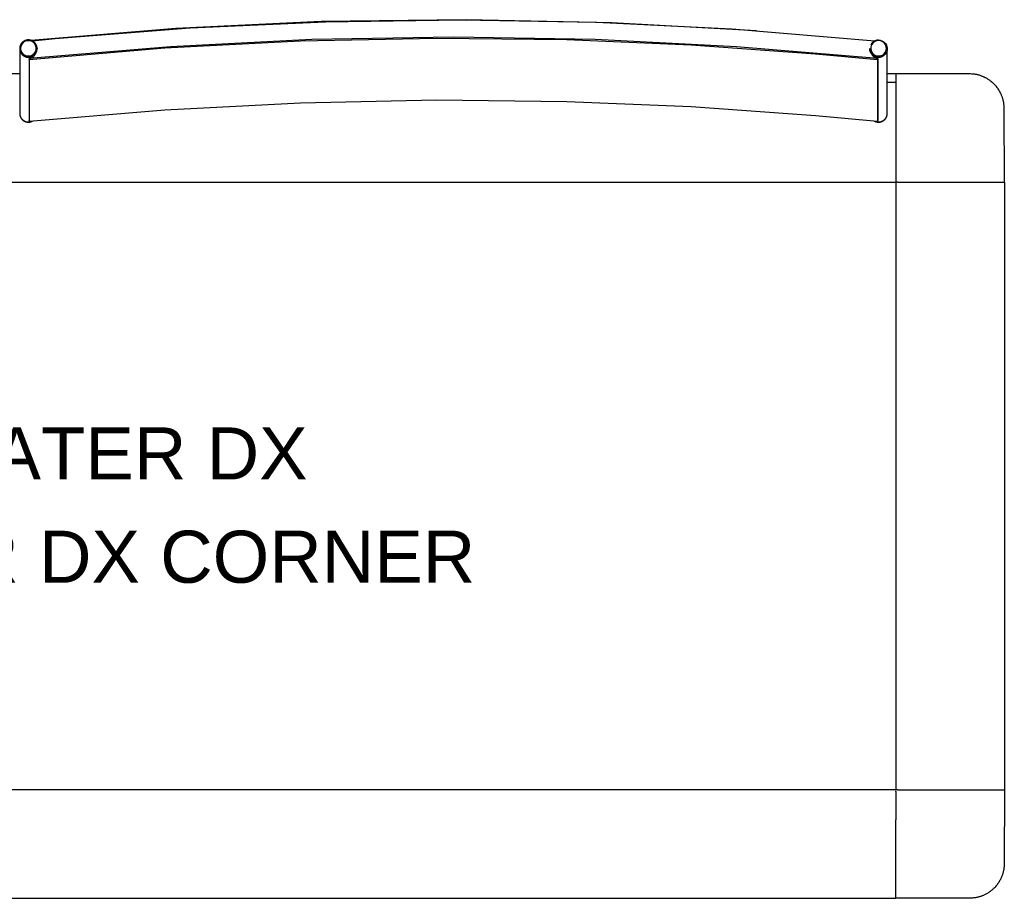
# Model space of a CAD drawing. Header units: millimetres. Extents: x -1470 to 7470, y -12049 to 6674.
# Tile 42 of 58: x 65 to 1200, y 4024 to 5036. Entities that reach past the tile are written whole.
import ezdxf

# ---------------------------------------------------------------- set-up
doc = ezdxf.new("R2010")
doc.units = ezdxf.units.MM
doc.header["$LTSCALE"] = 10
doc.layers.get('0').update_dxf_attribs({"true_color": 0x000000})
doc.styles.add('Arial Normale', font='txt')

msp = doc.modelspace()

# ---------------------------------------------------------------- linework, layer by layer
at = {"color": 18, "linetype": 'Continuous', "lineweight": 25, "true_color": 0x000000}
for p, q in [((1200, 4849), (1199.9, 4933.8)), ((1077, 4849), (1200, 4849)), ((1077, 4149), (1200, 4149)), ((1200, 4149), (1199.9, 4064.2))]:
    msp.add_line(p, q, dxfattribs=at)
for points in [[(914.3, 5023.6), (747.1, 5032.9), (579.8, 5036.4), (412.4, 5034.2), (245.1, 5026.2), (78.3, 5012.5)], [(1050.8, 5011.8), (885.8, 5025.4), (729.9, 5033.2), (573.7, 5035.9), (417.6, 5033.7), (261.6, 5026.5), (106, 5014.4), (79.8, 5011.8)], [(85, 5003.9), (84.9, 5004.2), (84.9, 5004.6), (84.8, 5004.9), (84.8, 5005.3), (84.7, 5005.6), (84.6, 5005.9), (84.5, 5006.3), (84.4, 5006.6), (84.3, 5006.9), (84.1, 5007.2), (84, 5007.6), (83.8, 5007.9), (83.6, 5008.2), (83.5, 5008.5), (83.3, 5008.7), (83.1, 5009), (82.9, 5009.3), (82.6, 5009.6), (82.4, 5009.8), (82.2, 5010.1), (81.9, 5010.3), (81.7, 5010.6), (81.4, 5010.8), (81.1, 5011), (80.9, 5011.2), (80.6, 5011.4), (80.3, 5011.6), (80, 5011.8), (79.7, 5012), (79.4, 5012.1), (79.1, 5012.3), (78.7, 5012.4), (78.4, 5012.5), (78.1, 5012.6), (77.8, 5012.7), (77.4, 5012.8), (77.1, 5012.9), (76.8, 5013), (76.4, 5013), (76.1, 5013.1), (75.7, 5013.1), (75.4, 5013.1), (75, 5013.1), (74.7, 5013.1), (74.3, 5013.1), (74, 5013.1), (73.6, 5013), (73.3, 5013), (73, 5012.9), (72.6, 5012.8), (72.3, 5012.7), (72, 5012.6), (71.6, 5012.5), (71.3, 5012.4), (71, 5012.3), (70.7, 5012.1), (70.4, 5012), (70, 5011.8), (69.8, 5011.6), (69.5, 5011.4), (69.2, 5011.2), (68.9, 5011), (68.6, 5010.8), (68.4, 5010.6), (68.1, 5010.4), (67.9, 5010.1), (67.6, 5009.9), (67.4, 5009.6), (67.2, 5009.3), (67, 5009.1), (66.8, 5008.8), (66.6, 5008.5), (66.4, 5008.2), (66.2, 5007.9), (66.1, 5007.6), (65.9, 5007.3), (65.8, 5007), (65.6, 5006.6), (65.5, 5006.3), (65.4, 5006), (65.3, 5005.6), (65.2, 5005.3), (65.2, 5005), (65.1, 5004.6), (65.1, 5004.3), (65, 5003.9), (65, 5003.6), (65, 5003.2)], [(1054, 4991.5), (891.3, 5005.2), (728.2, 5013.4), (565, 5016.1), (401.8, 5013.4), (238.7, 5005.2), (76, 4991.5)], [(76.1, 4990.6), (232.3, 5003.8), (388.7, 5011.9), (545.4, 5015.1), (695.6, 5013.4), (839.1, 5007.4), (982.4, 4997.2), (1053.9, 4990.6)], [(1055, 5012.9), (1056.9, 5012.7), (1058.7, 5012.2), (1060.4, 5011.4), (1061.9, 5010.2), (1063.1, 5008.8), (1064.1, 5007.2), (1064.7, 5005.4), (1065, 5003.5), (1064.9, 5001.7), (1064.5, 4999.8), (1063.7, 4998.1), (1062.6, 4996.6), (1061.2, 4995.3), (1059.6, 4994.3), (1057.8, 4993.6), (1056, 4993.3), (1054, 4993.3), (1052.2, 4993.6), (1050.4, 4994.3), (1048.8, 4995.3), (1047.4, 4996.6), (1046.3, 4998.1), (1045.5, 4999.8), (1045.1, 5001.7), (1045, 5003.1)], [(1055, 5012.9), (1054.7, 5012.9), (1054.3, 5012.9), (1054, 5012.9), (1053.6, 5012.8), (1053.3, 5012.8), (1053, 5012.7), (1052.6, 5012.6), (1052.3, 5012.6), (1052, 5012.5), (1051.7, 5012.4), (1051.3, 5012.2), (1051, 5012.1), (1050.7, 5012), (1050.4, 5011.8), (1050.1, 5011.7), (1049.8, 5011.5), (1049.5, 5011.3), (1049.2, 5011.1), (1049, 5010.9), (1048.7, 5010.7), (1048.4, 5010.5), (1048.2, 5010.3), (1047.9, 5010), (1047.7, 5009.8), (1047.5, 5009.5), (1047.2, 5009.3), (1047, 5009), (1046.8, 5008.7), (1046.6, 5008.5), (1046.5, 5008.2), (1046.3, 5007.9), (1046.1, 5007.6), (1046, 5007.3)], [(65, 5003.2), (65, 5003.1)], [(65, 5003.1), (65, 5002.7), (65, 5002.4), (65.1, 5002), (65.1, 5001.7), (65.2, 5001.3), (65.2, 5001), (65.3, 5000.7), (65.4, 5000.3), (65.5, 5000), (65.6, 4999.7), (65.8, 4999.4), (65.9, 4999), (66, 4998.7), (66.2, 4998.4), (66.4, 4998.1), (66.6, 4997.8), (66.8, 4997.5), (67, 4997.3), (67.2, 4997), (67.4, 4996.7), (67.6, 4996.4), (67.8, 4996.2), (68.1, 4996), (68.3, 4995.7), (68.6, 4995.5), (68.9, 4995.3), (69.2, 4995.1), (69.4, 4994.9), (69.7, 4994.7), (70, 4994.5), (70.3, 4994.3), (70.6, 4994.2), (71, 4994), (71.3, 4993.9), (71.6, 4993.8), (71.9, 4993.7), (72.3, 4993.6), (72.6, 4993.5), (72.9, 4993.4), (73.3, 4993.3), (73.6, 4993.3), (74, 4993.2), (74.3, 4993.2), (74.7, 4993.2), (75, 4993.2), (75.3, 4993.2), (75.7, 4993.2), (76, 4993.2), (76.4, 4993.3), (76.7, 4993.3), (77.1, 4993.4), (77.4, 4993.5), (77.7, 4993.6), (78.1, 4993.7), (78.4, 4993.8), (78.7, 4993.9), (79, 4994), (79.4, 4994.2), (79.7, 4994.3), (80, 4994.5), (80.3, 4994.7), (80.6, 4994.9), (80.8, 4995.1), (81.1, 4995.3), (81.4, 4995.5), (81.7, 4995.7), (81.9, 4996), (82.2, 4996.2), (82.4, 4996.4), (82.6, 4996.7), (82.8, 4997), (83, 4997.3), (83.2, 4997.5), (83.4, 4997.8), (83.6, 4998.1), (83.8, 4998.4), (84, 4998.7), (84.1, 4999), (84.2, 4999.4), (84.4, 4999.7), (84.5, 5000), (84.6, 5000.3), (84.7, 5000.7), (84.8, 5001), (84.8, 5001.3), (84.9, 5001.7), (84.9, 5002), (85, 5002.4), (85, 5002.7), (85, 5003.1)], [(65, 5003.1), (65, 5002.7), (65, 5002.4), (65.1, 5002), (65.1, 5001.7), (65.2, 5001.3), (65.2, 5001), (65.3, 5000.7), (65.4, 5000.3), (65.5, 5000), (65.6, 4999.7), (65.8, 4999.4), (65.9, 4999), (66, 4998.7), (66.2, 4998.4), (66.4, 4998.1), (66.6, 4997.8), (66.8, 4997.5), (67, 4997.3), (67.2, 4997), (67.4, 4996.7), (67.6, 4996.4), (67.8, 4996.2), (68.1, 4996), (68.3, 4995.7), (68.6, 4995.5), (68.9, 4995.3), (69.2, 4995.1), (69.4, 4994.9), (69.7, 4994.7), (70, 4994.5), (70.3, 4994.3), (70.6, 4994.2), (71, 4994), (71.3, 4993.9), (71.6, 4993.8), (71.9, 4993.7), (72.3, 4993.6), (72.6, 4993.5), (72.9, 4993.4), (73.3, 4993.3), (73.6, 4993.3), (74, 4993.2), (74.3, 4993.2), (74.7, 4993.2), (75, 4993.2), (75.3, 4993.2), (75.7, 4993.2), (76, 4993.2), (76.4, 4993.3), (76.7, 4993.3), (77.1, 4993.4), (77.4, 4993.5), (77.7, 4993.6), (78.1, 4993.7), (78.4, 4993.8), (78.7, 4993.9), (79, 4994), (79.4, 4994.2), (79.7, 4994.3), (80, 4994.5), (80.3, 4994.7), (80.6, 4994.9), (80.8, 4995.1), (81.1, 4995.3), (81.4, 4995.5), (81.7, 4995.7), (81.9, 4996), (82.2, 4996.2), (82.4, 4996.4), (82.6, 4996.7), (82.8, 4997), (83, 4997.3), (83.2, 4997.5), (83.4, 4997.8), (83.6, 4998.1), (83.8, 4998.4), (84, 4998.7), (84.1, 4999), (84.2, 4999.4), (84.4, 4999.7), (84.5, 5000), (84.6, 5000.3), (84.7, 5000.7), (84.8, 5001), (84.8, 5001.3), (84.9, 5001.7), (84.9, 5002), (85, 5002.4), (85, 5002.7), (85, 5003.1)], [(65, 5003.1), (65, 4928.4)], [(76, 4991.5), (76.3, 4991.6), (76.6, 4991.7), (76.9, 4991.8), (77.2, 4991.9), (77.4, 4992), (77.7, 4992.2), (78, 4992.3), (78.3, 4992.4), (78.5, 4992.6), (78.8, 4992.7), (79.1, 4992.9), (79.4, 4993.1), (79.6, 4993.3), (79.9, 4993.4), (80.2, 4993.6), (80.4, 4993.9), (80.6, 4994), (80.8, 4994.1), (81, 4994.3), (81.1, 4994.5), (81.3, 4994.6), (81.5, 4994.8), (81.6, 4995), (81.8, 4995.1), (81.9, 4995.3), (82.1, 4995.5), (82.3, 4995.7), (82.4, 4995.9), (82.6, 4996.1), (82.7, 4996.3), (82.9, 4996.5), (83, 4996.7), (83.2, 4997.1), (83.4, 4997.4), (83.6, 4997.7), (83.8, 4998.1), (84, 4998.4), (84.1, 4998.8), (84.3, 4999.2), (84.4, 4999.6), (84.5, 4999.9), (84.6, 5000.2), (84.7, 5000.5), (84.8, 5000.7), (84.8, 5000.8), (84.8, 5001), (84.9, 5001.2), (84.9, 5001.3), (84.9, 5001.5), (84.9, 5001.7), (84.9, 5001.8), (85, 5002), (85, 5002.2), (85, 5002.3), (85, 5002.4), (84.9, 5002.6), (84.9, 5003)], [(85, 5003.9), (85, 5003.2)], [(85, 5003.1), (85, 5003.2)], [(85, 5003.1), (85, 5003.1)], [(1045.4, 5000.6), (1045, 5002.5), (1045, 5003.2)], [(1045, 5003.2), (1045, 5003.1)], [(1045, 5003.1), (1045, 5002.3), (1045.4, 5000.5)], [(1045, 5003.1), (1045.1, 5002), (1045.1, 5001.7), (1045.1, 5001.4), (1045.2, 5001.2), (1045.2, 5000.9), (1045.3, 5000.7), (1045.3, 5000.6), (1045.3, 5000.4), (1045.4, 5000.3), (1045.4, 5000), (1045.5, 4999.7), (1045.6, 4999.4), (1045.7, 4999.1), (1045.9, 4998.8), (1046, 4998.6), (1046.2, 4998.1), (1046.4, 4997.7), (1046.6, 4997.4), (1046.7, 4997.2), (1046.8, 4997), (1046.9, 4996.8), (1047.1, 4996.6), (1047.2, 4996.4), (1047.3, 4996.2), (1047.6, 4995.9), (1047.8, 4995.6), (1048, 4995.3), (1048.2, 4995.1), (1048.4, 4994.9), (1048.6, 4994.7), (1048.8, 4994.5), (1049, 4994.3), (1049.2, 4994.2), (1049.4, 4994), (1049.6, 4993.8), (1049.9, 4993.6), (1050.1, 4993.5), (1050.3, 4993.3), (1050.5, 4993.1), (1050.7, 4993), (1051, 4992.9), (1051.2, 4992.7), (1051.5, 4992.5), (1051.9, 4992.4), (1052.2, 4992.2), (1052.6, 4992), (1052.9, 4991.9), (1053.2, 4991.8), (1053.6, 4991.6), (1053.9, 4991.5), (1054, 4991.5)], [(1045, 5003.1), (1045, 5003.1)], [(1045.4, 5000.6), (1045.5, 5000.3), (1045.6, 5000), (1045.7, 4999.6), (1045.8, 4999.3), (1046, 4999), (1046.1, 4998.7), (1046.3, 4998.4), (1046.5, 4998.1), (1046.7, 4997.8), (1046.9, 4997.5), (1047.1, 4997.2), (1047.3, 4997), (1047.5, 4996.7), (1047.8, 4996.4), (1048, 4996.2), (1048.3, 4996), (1048.5, 4995.7), (1048.8, 4995.5), (1049.1, 4995.3), (1049.4, 4995.1), (1049.6, 4994.9), (1049.9, 4994.7), (1050.2, 4994.6), (1050.6, 4994.4), (1050.9, 4994.3), (1051.2, 4994.1), (1051.5, 4994), (1051.8, 4993.9), (1052.2, 4993.8), (1052.5, 4993.7), (1052.8, 4993.6), (1053.2, 4993.5), (1053.5, 4993.5), (1053.9, 4993.4), (1054.2, 4993.4), (1054.6, 4993.4), (1054.9, 4993.4), (1055.3, 4993.4), (1055.6, 4993.4), (1056, 4993.4), (1056.3, 4993.5), (1056.7, 4993.5), (1057, 4993.6), (1057.3, 4993.6), (1057.7, 4993.7), (1058, 4993.8), (1058.3, 4993.9), (1058.7, 4994.1), (1059, 4994.2), (1059.3, 4994.3), (1059.6, 4994.5), (1059.9, 4994.7), (1060.2, 4994.8), (1060.5, 4995), (1060.8, 4995.2), (1061.1, 4995.4), (1061.3, 4995.6), (1061.6, 4995.9), (1061.9, 4996.1), (1062.1, 4996.3), (1062.4, 4996.6), (1062.6, 4996.9), (1062.8, 4997.1), (1063, 4997.4), (1063.2, 4997.7), (1063.4, 4998), (1063.6, 4998.3), (1063.8, 4998.6), (1063.9, 4998.9), (1064.1, 4999.2), (1064.2, 4999.5), (1064.4, 4999.8), (1064.5, 5000.2), (1064.6, 5000.5), (1064.7, 5000.8), (1064.8, 5001.2), (1064.8, 5001.5), (1064.9, 5001.9), (1064.9, 5002.2), (1065, 5002.5), (1065, 5002.9), (1065, 5003.2)], [(1045.4, 5000.5), (1045.5, 5000.1), (1045.6, 4999.8), (1045.7, 4999.5), (1045.8, 4999.1), (1046, 4998.8), (1046.1, 4998.5), (1046.3, 4998.2), (1046.5, 4997.9), (1046.7, 4997.6), (1046.9, 4997.3), (1047.1, 4997.1), (1047.3, 4996.8), (1047.5, 4996.5), (1047.8, 4996.3), (1048, 4996), (1048.3, 4995.8), (1048.5, 4995.6), (1048.8, 4995.3), (1049.1, 4995.1), (1049.4, 4994.9), (1049.6, 4994.7), (1049.9, 4994.6), (1050.2, 4994.4), (1050.6, 4994.2), (1050.9, 4994.1), (1051.2, 4993.9), (1051.5, 4993.8), (1051.8, 4993.7), (1052.2, 4993.6), (1052.5, 4993.5), (1052.8, 4993.4), (1053.2, 4993.4), (1053.5, 4993.3), (1053.9, 4993.3), (1054.2, 4993.2), (1054.6, 4993.2), (1054.9, 4993.2), (1055.3, 4993.2), (1055.6, 4993.2), (1056, 4993.2), (1056.3, 4993.3), (1056.7, 4993.3), (1057, 4993.4), (1057.3, 4993.5), (1057.7, 4993.6), (1058, 4993.7), (1058.3, 4993.8), (1058.7, 4993.9), (1059, 4994), (1059.3, 4994.2), (1059.6, 4994.3), (1059.9, 4994.5), (1060.2, 4994.7), (1060.5, 4994.9), (1060.8, 4995), (1061.1, 4995.3), (1061.3, 4995.5), (1061.6, 4995.7), (1061.9, 4995.9), (1062.1, 4996.2), (1062.4, 4996.4), (1062.6, 4996.7), (1062.8, 4997), (1063, 4997.2), (1063.2, 4997.5), (1063.4, 4997.8), (1063.6, 4998.1), (1063.8, 4998.4), (1063.9, 4998.7), (1064.1, 4999), (1064.2, 4999.3), (1064.4, 4999.7), (1064.5, 5000), (1064.6, 5000.3), (1064.7, 5000.7), (1064.8, 5001), (1064.8, 5001.3), (1064.9, 5001.7), (1064.9, 5002), (1065, 5002.4), (1065, 5002.7), (1065, 5003.1)], [(1065, 5003.1), (1065, 5003.2)], [(1065, 4928.4), (1065, 5003.1)], [(76, 4991.5), (76, 4920.3)], [(76.1, 4990.6), (76, 4991.5)], [(76.1, 4990.6), (76.1, 4919.3)], [(1053.9, 4990.6), (1054, 4991.5)], [(1053.9, 4990.6), (1053.9, 4919.3)], [(1054, 4991.5), (1054, 4920.3)], [(65, 4974), (-64.6, 4974)], [(1075, 4974), (1065, 4974)], [(1199.9, 4933.8), (1199.9, 4935.2), (1199.8, 4936.6), (1199.7, 4938), (1199.6, 4938.7), (1199.5, 4939.4), (1199.4, 4940.2), (1199.3, 4941), (1199.1, 4941.8), (1199, 4942.5), (1198.8, 4943.3), (1198.6, 4944.1), (1198.4, 4944.9), (1198.2, 4945.6), (1197.9, 4946.3), (1197.7, 4947), (1197.5, 4947.7), (1197.2, 4948.4), (1196.9, 4949.1), (1196.6, 4949.8), (1196.3, 4950.5), (1196, 4951.1), (1195.6, 4952.1), (1195.1, 4953), (1194.6, 4953.9), (1194, 4954.8), (1193.5, 4955.7), (1192.9, 4956.6), (1192.2, 4957.5), (1191.6, 4958.4), (1190.8, 4959.3), (1190.1, 4960.2), (1189.3, 4961), (1188.5, 4961.8), (1188, 4962.4), (1187.4, 4963), (1186.7, 4963.6), (1186.1, 4964.1), (1185.5, 4964.7), (1184.8, 4965.2), (1184.2, 4965.7), (1183.5, 4966.2), (1182.8, 4966.7), (1182.1, 4967.2), (1181.5, 4967.6), (1180.8, 4968), (1180.1, 4968.5), (1179.4, 4968.9), (1178.7, 4969.3), (1177.9, 4969.6), (1177.2, 4970), (1176.5, 4970.3), (1175.8, 4970.6), (1175, 4971), (1174.3, 4971.2), (1173.5, 4971.5), (1172.8, 4971.8), (1172, 4972), (1171.3, 4972.3), (1170.5, 4972.5), (1169.8, 4972.7), (1169, 4972.9), (1168.2, 4973.1), (1167.5, 4973.2), (1166.7, 4973.3), (1165.9, 4973.5), (1165.1, 4973.6), (1164.2, 4973.7), (1163.4, 4973.7), (1162.6, 4973.8), (1160.9, 4973.9), (1159.2, 4973.9), (1075, 4974)], [(1075, 4974), (1075, 4964)], [(1075, 4964), (1075, 4883.6)], [(76.1, 4919.3), (232.3, 4932.5), (388.7, 4940.7), (545.4, 4943.9), (695.6, 4942.2), (839.1, 4936.2), (982.4, 4926), (1053.9, 4919.3)], [(65, 4928.4), (65, 4928.1), (65, 4927.7), (65.1, 4927.4), (65.1, 4927), (65.2, 4926.7), (65.2, 4926.4), (65.3, 4926), (65.4, 4925.7), (65.5, 4925.4), (65.6, 4925), (65.8, 4924.7), (65.9, 4924.4), (66, 4924.1), (66.2, 4923.8), (66.4, 4923.5), (66.5, 4923.2), (66.7, 4922.9), (66.9, 4922.6), (67.1, 4922.3), (67.4, 4922.1), (67.6, 4921.8), (67.8, 4921.6), (68.1, 4921.3), (68.3, 4921.1), (68.6, 4920.9), (68.8, 4920.6), (69.1, 4920.4), (69.4, 4920.2), (69.7, 4920.1), (70, 4919.9), (70.3, 4919.7), (70.6, 4919.6), (70.9, 4919.4), (71.2, 4919.3), (71.5, 4919.1), (71.9, 4919), (72.2, 4918.9), (72.5, 4918.8), (72.9, 4918.8), (73.2, 4918.7), (73.5, 4918.6), (73.9, 4918.6), (74.2, 4918.6), (74.6, 4918.5), (74.9, 4918.5), (75.3, 4918.5), (75.6, 4918.5), (75.9, 4918.6), (76.3, 4918.6), (76.6, 4918.7), (77, 4918.7), (77.3, 4918.8), (77.6, 4918.9), (78, 4919), (78.3, 4919.1), (78.6, 4919.2), (78.9, 4919.3), (79.3, 4919.5), (79.6, 4919.6)], [(65, 4928.4), (65, 4928.1), (65, 4927.7), (65.1, 4927.4), (65.1, 4927), (65.2, 4926.7), (65.2, 4926.4), (65.3, 4926), (65.4, 4925.7), (65.5, 4925.4), (65.6, 4925), (65.7, 4924.7), (65.9, 4924.4), (66, 4924.1), (66.2, 4923.8), (66.4, 4923.5), (66.5, 4923.2), (66.7, 4922.9), (66.9, 4922.6), (67.1, 4922.3), (67.3, 4922.1), (67.6, 4921.8), (67.8, 4921.6), (68.1, 4921.3), (68.3, 4921.1), (68.6, 4920.9), (68.8, 4920.7), (69.1, 4920.4), (69.4, 4920.2), (69.7, 4920.1), (70, 4919.9), (70.3, 4919.7), (70.6, 4919.6), (70.9, 4919.4), (71.2, 4919.3), (71.5, 4919.1), (71.8, 4919), (72.2, 4918.9), (72.5, 4918.8), (72.8, 4918.8), (73.2, 4918.7), (73.5, 4918.6), (73.9, 4918.6), (74.2, 4918.6), (74.5, 4918.5), (74.9, 4918.5), (75.2, 4918.5), (75.6, 4918.5), (75.9, 4918.6), (76.3, 4918.6), (76.6, 4918.7), (76.9, 4918.7), (77.3, 4918.8), (77.6, 4918.9), (77.9, 4919), (78.3, 4919.1), (78.6, 4919.2), (78.9, 4919.3), (79.2, 4919.5)], [(65, 4928.4), (65, 4928.2)], [(65, 4928.2), (65, 4927.9), (65, 4927.5), (65.1, 4927.2), (65.1, 4926.8), (65.2, 4926.5), (65.2, 4926.2), (65.3, 4925.8), (65.4, 4925.5), (65.5, 4925.1), (65.6, 4924.8), (65.8, 4924.5), (65.9, 4924.2), (66.1, 4923.9), (66.2, 4923.6), (66.4, 4923.3), (66.6, 4923), (66.8, 4922.7), (67, 4922.4), (67.2, 4922.1), (67.4, 4921.8), (67.6, 4921.6), (67.9, 4921.3), (68.1, 4921.1), (68.4, 4920.8), (68.7, 4920.6), (68.9, 4920.4), (69.2, 4920.2), (69.5, 4920), (69.8, 4919.8), (70.1, 4919.6), (70.4, 4919.5), (70.7, 4919.3), (71, 4919.2), (71.4, 4919), (71.7, 4918.9), (72, 4918.8), (72.3, 4918.7), (72.7, 4918.6), (73, 4918.6), (73.4, 4918.5), (73.7, 4918.4), (74.1, 4918.4), (74.4, 4918.4), (74.8, 4918.4), (75.1, 4918.4), (75.4, 4918.4), (75.8, 4918.4), (76.1, 4918.4), (76.5, 4918.5), (76.8, 4918.5), (77.2, 4918.6), (77.5, 4918.7), (77.8, 4918.8), (78.2, 4918.9), (78.5, 4919), (78.8, 4919.1), (79.2, 4919.3), (79.5, 4919.4), (79.8, 4919.6)], [(1050.1, 4919.6), (1050.4, 4919.5), (1050.7, 4919.3), (1051, 4919.2), (1051.4, 4919), (1051.7, 4918.9), (1052, 4918.8), (1052.3, 4918.7), (1052.7, 4918.6), (1053, 4918.6), (1053.4, 4918.5), (1053.7, 4918.4), (1054, 4918.4), (1054.4, 4918.4), (1054.7, 4918.4), (1055.1, 4918.4), (1055.4, 4918.4), (1055.8, 4918.4), (1056.1, 4918.4), (1056.4, 4918.5), (1056.8, 4918.5), (1057.1, 4918.6), (1057.5, 4918.7), (1057.8, 4918.7), (1058.1, 4918.8), (1058.4, 4919), (1058.8, 4919.1), (1059.1, 4919.2), (1059.4, 4919.4), (1059.7, 4919.5), (1060, 4919.7), (1060.3, 4919.9), (1060.6, 4920.1), (1060.9, 4920.3), (1061.2, 4920.5), (1061.4, 4920.7), (1061.7, 4920.9), (1061.9, 4921.1), (1062.2, 4921.4), (1062.4, 4921.6), (1062.6, 4921.9), (1062.9, 4922.2), (1063.1, 4922.4), (1063.3, 4922.7), (1063.5, 4923), (1063.6, 4923.3), (1063.8, 4923.6), (1064, 4923.9), (1064.1, 4924.2), (1064.2, 4924.5), (1064.4, 4924.9), (1064.5, 4925.2), (1064.6, 4925.5), (1064.7, 4925.8), (1064.8, 4926.2), (1064.8, 4926.5), (1064.9, 4926.9), (1064.9, 4927.2), (1065, 4927.5), (1065, 4927.9), (1065, 4928.2)], [(1050.8, 4919.5), (1051.1, 4919.3), (1051.4, 4919.2), (1051.7, 4919.1), (1052.1, 4919), (1052.4, 4918.9), (1052.7, 4918.8), (1053.1, 4918.7), (1053.4, 4918.7), (1053.7, 4918.6), (1054.1, 4918.6), (1054.4, 4918.6), (1054.8, 4918.5), (1055.1, 4918.5), (1055.5, 4918.5), (1055.8, 4918.6), (1056.1, 4918.6), (1056.5, 4918.6), (1056.8, 4918.7), (1057.2, 4918.8), (1057.5, 4918.8), (1057.8, 4918.9), (1058.2, 4919), (1058.5, 4919.2), (1058.8, 4919.3), (1059.1, 4919.4), (1059.4, 4919.6), (1059.7, 4919.7), (1060, 4919.9), (1060.3, 4920.1), (1060.6, 4920.3), (1060.9, 4920.5), (1061.2, 4920.7), (1061.4, 4920.9), (1061.7, 4921.1), (1061.9, 4921.3), (1062.2, 4921.6), (1062.4, 4921.8), (1062.6, 4922.1), (1062.9, 4922.4), (1063.1, 4922.6), (1063.3, 4922.9), (1063.5, 4923.2), (1063.6, 4923.5), (1063.8, 4923.8), (1064, 4924.1), (1064.1, 4924.4), (1064.2, 4924.7), (1064.4, 4925), (1064.5, 4925.4), (1064.6, 4925.7), (1064.7, 4926), (1064.8, 4926.4), (1064.8, 4926.7), (1064.9, 4927), (1064.9, 4927.4), (1065, 4927.7), (1065, 4928.1), (1065, 4928.4)], [(1050.8, 4919.5), (1051.1, 4919.3), (1051.4, 4919.2), (1051.7, 4919.1), (1052.1, 4919), (1052.4, 4918.9), (1052.7, 4918.8), (1053.1, 4918.7), (1053.4, 4918.7), (1053.7, 4918.6), (1054.1, 4918.6), (1054.4, 4918.5), (1054.8, 4918.5), (1055.1, 4918.5), (1055.5, 4918.5), (1055.8, 4918.6), (1056.1, 4918.6), (1056.5, 4918.6), (1056.8, 4918.7), (1057.2, 4918.8), (1057.5, 4918.8), (1057.8, 4918.9), (1058.2, 4919), (1058.5, 4919.2), (1058.8, 4919.3), (1059.1, 4919.4), (1059.4, 4919.6), (1059.7, 4919.7), (1060, 4919.9), (1060.3, 4920.1), (1060.6, 4920.3), (1060.9, 4920.5), (1061.2, 4920.7), (1061.4, 4920.9), (1061.7, 4921.1), (1061.9, 4921.3), (1062.2, 4921.6), (1062.4, 4921.8), (1062.6, 4922.1), (1062.9, 4922.4), (1063.1, 4922.6), (1063.3, 4922.9), (1063.5, 4923.2), (1063.6, 4923.5), (1063.8, 4923.8), (1064, 4924.1), (1064.1, 4924.4), (1064.2, 4924.7), (1064.4, 4925), (1064.5, 4925.4), (1064.6, 4925.7), (1064.7, 4926), (1064.8, 4926.4), (1064.8, 4926.7), (1064.9, 4927), (1064.9, 4927.4), (1065, 4927.7), (1065, 4928.1), (1065, 4928.4)], [(1065, 4928.2), (1065, 4928.4)], [(76.1, 4919.3), (76, 4920.3)], [(1053.9, 4919.3), (1054, 4920.3)], [(1075, 4883.6), (1075, 4851)], [(-1075, 4849), (1025, 4849)], [(1025, 4849), (1075, 4849)], [(1075, 4851), (1075, 4849)], [(1077, 4849), (1075, 4849)], [(1075, 4849), (1075, 4224)], [(1200, 4849), (1200, 4224)], [(1075, 4224), (1075, 4149.2)], [(1200, 4224), (1200, 4149.2)], [(1075, 4149), (-1025, 4149)], [(1077, 4149), (1075, 4149)], [(1075, 4147.6), (1075, 4148)], [(1075, 4147), (1075, 4147.6)], [(1075, 4147), (1075, 4114.4)], [(1075, 4034), (1075, 4114.4)], [(1199.9, 4064.2), (1199.9, 4062.8), (1199.8, 4061.4), (1199.7, 4060), (1199.6, 4059.3), (1199.5, 4058.6), (1199.4, 4057.8), (1199.3, 4057), (1199.1, 4056.2), (1199, 4055.5), (1198.8, 4054.7), (1198.6, 4053.9), (1198.4, 4053.1), (1198.2, 4052.4), (1197.9, 4051.7), (1197.7, 4051), (1197.5, 4050.3), (1197.2, 4049.6), (1196.9, 4048.9), (1196.6, 4048.2), (1196.3, 4047.5), (1196, 4046.9), (1195.6, 4045.9), (1195.1, 4045), (1194.6, 4044.1), (1194, 4043.2), (1193.5, 4042.3), (1192.9, 4041.4), (1192.2, 4040.5), (1191.6, 4039.6), (1190.8, 4038.7), (1190.1, 4037.8), (1189.3, 4037), (1188.5, 4036.2), (1188, 4035.6), (1187.4, 4035), (1186.7, 4034.4), (1186.1, 4033.9), (1185.5, 4033.3), (1184.8, 4032.8), (1184.2, 4032.3), (1183.5, 4031.8), (1182.8, 4031.3), (1182.1, 4030.8), (1181.5, 4030.4), (1180.8, 4030), (1180.1, 4029.5), (1179.4, 4029.1), (1178.7, 4028.7), (1177.9, 4028.4), (1177.2, 4028), (1176.5, 4027.7), (1175.8, 4027.4), (1175, 4027), (1174.3, 4026.8), (1173.5, 4026.5), (1172.8, 4026.2), (1172, 4026), (1171.3, 4025.7), (1170.5, 4025.5), (1169.8, 4025.3), (1169, 4025.1), (1168.2, 4025), (1167.5, 4024.8), (1166.7, 4024.7), (1165.9, 4024.5), (1164.6, 4024.4), (1163.3, 4024.2), (1161.9, 4024.2), (1160.6, 4024.1), (1157.8, 4024.1), (1075, 4024)], [(1075, 4024), (1075, 4034)], [(-1075, 4024), (1075, 4024)]]:
    msp.add_lwpolyline(points, dxfattribs=at)
for points in [[(84, 5004), (83.7, 5005.8), (83, 5007.4), (82, 5008.9), (80.8, 5010.2), (79.2, 5011.2), (77.6, 5011.9), (75.8, 5012.2), (74, 5012.2), (72.2, 5011.8), (70.5, 5011.1), (69, 5010.1), (67.8, 5008.7), (66.9, 5007.2), (66.3, 5005.5), (66, 5003.7), (66.1, 5001.9), (66.6, 5000.2), (67.4, 4998.6), (68.6, 4997.2), (70, 4996.1), (71.6, 4995.2), (73.3, 4994.7), (75.1, 4994.6), (76.9, 4994.8), (78.7, 4995.3), (80.3, 4996.2), (81.6, 4997.4), (82.7, 4998.8), (83.5, 5000.5), (83.9, 5002.2)], [(1046.3, 5001.1), (1047, 4999.4), (1048, 4997.9), (1049.2, 4996.6), (1050.8, 4995.6), (1052.4, 4994.9), (1054.2, 4994.6), (1056, 4994.6), (1057.8, 4995), (1059.5, 4995.7), (1061, 4996.8), (1062.2, 4998.1), (1063.1, 4999.6), (1063.7, 5001.3), (1064, 5003.1), (1063.9, 5004.9), (1063.4, 5006.6), (1062.6, 5008.2), (1061.4, 5009.6), (1060, 5010.8), (1058.4, 5011.6), (1056.7, 5012.1), (1054.9, 5012.3), (1053.1, 5012.1), (1051.3, 5011.5), (1049.7, 5010.6), (1048.4, 5009.4), (1047.3, 5008), (1046.5, 5006.4), (1046.1, 5004.6), (1046, 5002.8)]]:
    msp.add_lwpolyline(points, close=True, dxfattribs=at)
at = {"color": 8, "linetype": 'Continuous', "lineweight": 25, "true_color": 0x808080}
for points in [[(65, 5003.2), (65, 5002.9), (65, 5002.5), (65.1, 5002.2), (65.1, 5001.9), (65.2, 5001.5), (65.2, 5001.2), (65.3, 5000.8), (65.4, 5000.5), (65.5, 5000.2), (65.6, 4999.9), (65.8, 4999.5), (65.9, 4999.2), (66, 4998.9), (66.2, 4998.6), (66.4, 4998.3), (66.6, 4998), (66.8, 4997.7), (67, 4997.4), (67.2, 4997.1), (67.4, 4996.9), (67.6, 4996.6), (67.8, 4996.4), (68.1, 4996.1), (68.3, 4995.9), (68.6, 4995.7), (68.9, 4995.4), (69.2, 4995.2), (69.4, 4995), (69.7, 4994.9), (70, 4994.7), (70.3, 4994.5), (70.6, 4994.4), (71, 4994.2), (71.3, 4994.1), (71.6, 4994), (71.9, 4993.8), (72.3, 4993.7), (72.6, 4993.7), (72.9, 4993.6), (73.3, 4993.5), (73.6, 4993.5), (74, 4993.4), (74.3, 4993.4), (74.7, 4993.4), (75, 4993.4), (75.3, 4993.4), (75.7, 4993.4), (76, 4993.4), (76.4, 4993.5), (76.7, 4993.5), (77.1, 4993.6), (77.4, 4993.7), (77.7, 4993.7), (78.1, 4993.8), (78.4, 4994), (78.7, 4994.1), (79, 4994.2), (79.4, 4994.4), (79.7, 4994.5), (80, 4994.7), (80.3, 4994.9), (80.6, 4995), (80.8, 4995.2), (81.1, 4995.4), (81.4, 4995.7), (81.7, 4995.9), (81.9, 4996.1), (82.2, 4996.4), (82.4, 4996.6), (82.6, 4996.9), (82.8, 4997.1), (83, 4997.4), (83.2, 4997.7), (83.4, 4998), (83.6, 4998.3), (83.8, 4998.6), (84, 4998.9), (84.1, 4999.2), (84.2, 4999.5), (84.4, 4999.9), (84.5, 5000.2), (84.6, 5000.5), (84.7, 5000.8), (84.8, 5001.2), (84.8, 5001.5), (84.9, 5001.9), (84.9, 5002.2), (85, 5002.5), (85, 5002.9), (85, 5003.2)], [(1075, 4964), (1065, 4964)]]:
    msp.add_lwpolyline(points, dxfattribs=at)

# ---------------------------------------------------------------- texts
at = {"char_height": 60, "attachment_point": 2, "style": 'Arial Normale'}
for s, insert, width in [('SOFA 3 SEATER DX', (-1.3, 4566.6), 1698.913), ('SOFA 3 SEATER DX CORNER', (-1.3, 4447.6), 2467.826)]:
    msp.add_mtext(s, dxfattribs=dict(at, insert=insert, width=width))

doc.saveas('drawing.dxf')
